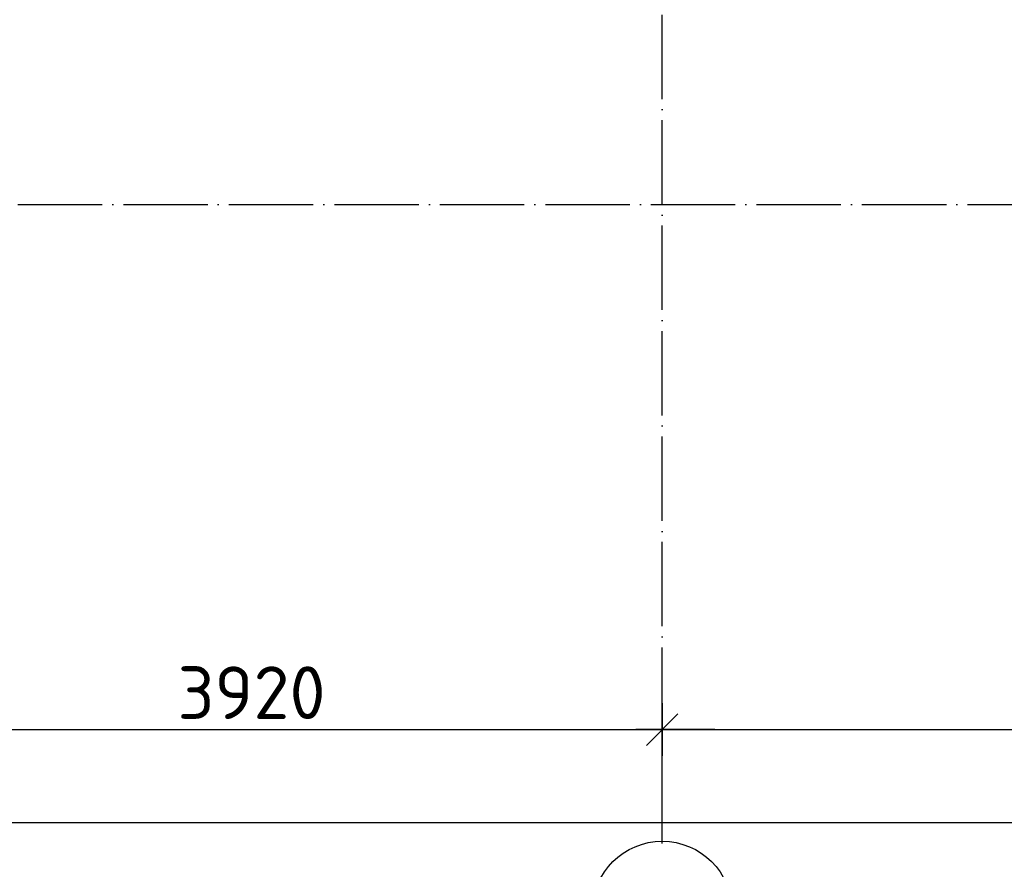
# Model space of a CAD drawing. Header units: millimetres. Extents: x 40580 to 559114, y -343730 to 81020.
# Tile 179 of 256: x 265519 to 270186, y -83646 to -79616. Entities that reach past the tile are written whole.
import ezdxf

# ---------------------------------------------------------------- set-up
doc = ezdxf.new("R2010")
doc.units = ezdxf.units.MM
doc.linetypes.add('______11', pattern=[500, 400, -50, 0, -50])
doc.linetypes.add('______5', pattern=[1100, 800, -100, 100, -100])
doc.layers.add('___________________', color=253, linetype='______5')
doc.layers.add('______________________', color=7, linetype='Continuous')
doc.styles.add('ISOCPEUR', font='isocpeur.ttf')

# ---------------------------------------------------------------- blocks, each defined once
blk = doc.blocks.new('ALL_ML_STRICH')
at = {"color": 0, "linetype": 'ByBlock', "lineweight": -2}
for p, q in [((0, -0.5), (0, 0.5)), ((-0.3, -0.3), (0.3, 0.3)), ((-1, 0), (0.5, 0))]:
    blk.add_line(p, q, dxfattribs=at)

msp = doc.modelspace()

# ---------------------------------------------------------------- linework, layer by layer
at = {"layer": '___________________', "color": 253, "linetype": '______11'}
for p, q in [((268564.7, -83493.1), (268564.7, -63293.1)), ((268564.7, -83493.1), (268564.7, -63293.1)), ((235004.7, -80493.1), (282084.7, -80493.1)), ((235004.7, -80493.1), (282084.7, -80493.1)), ((268564.7, -83493.1), (268564.7, -83493.1)), ((268564.7, -83493.1), (268564.7, -83493.1))]:
    msp.add_line(p, q, dxfattribs=at)
at = {"layer": '___________________', "color": 7, "linetype": 'Continuous'}
msp.add_circle((268565.1, -83842.8), 330.4, dxfattribs=at)
at = {"layer": '______________________'}
for p, q in [((264644.7, -82982.8), (268564.7, -82982.8)), ((268564.7, -83523.1), (268564.7, -82982.8)), ((268564.7, -82982.8), (272484.7, -82982.8)), ((268564.7, -83523.1), (268564.7, -82982.8)), ((237004.7, -83422.9), (279084.7, -83422.9))]:
    msp.add_line(p, q, dxfattribs=at)

# ---------------------------------------------------------------- block references
at = {"layer": '______________________', "xscale": 250, "yscale": 250, "zscale": 250}
msp.add_blockref('ALL_ML_STRICH', (268564.7, -82982.8), dxfattribs=at)
at = {"layer": '______________________', "xscale": 250, "yscale": 250, "zscale": 250, "rotation": 180}
msp.add_blockref('ALL_ML_STRICH', (268564.7, -82982.8), dxfattribs=at)

# ---------------------------------------------------------------- texts
at = {"layer": '______________________', "style": 'ISOCPEUR'}
msp.add_text('3920', height=250, dxfattribs=at).set_placement((266267.2, -82932.8))

doc.saveas('drawing.dxf')
